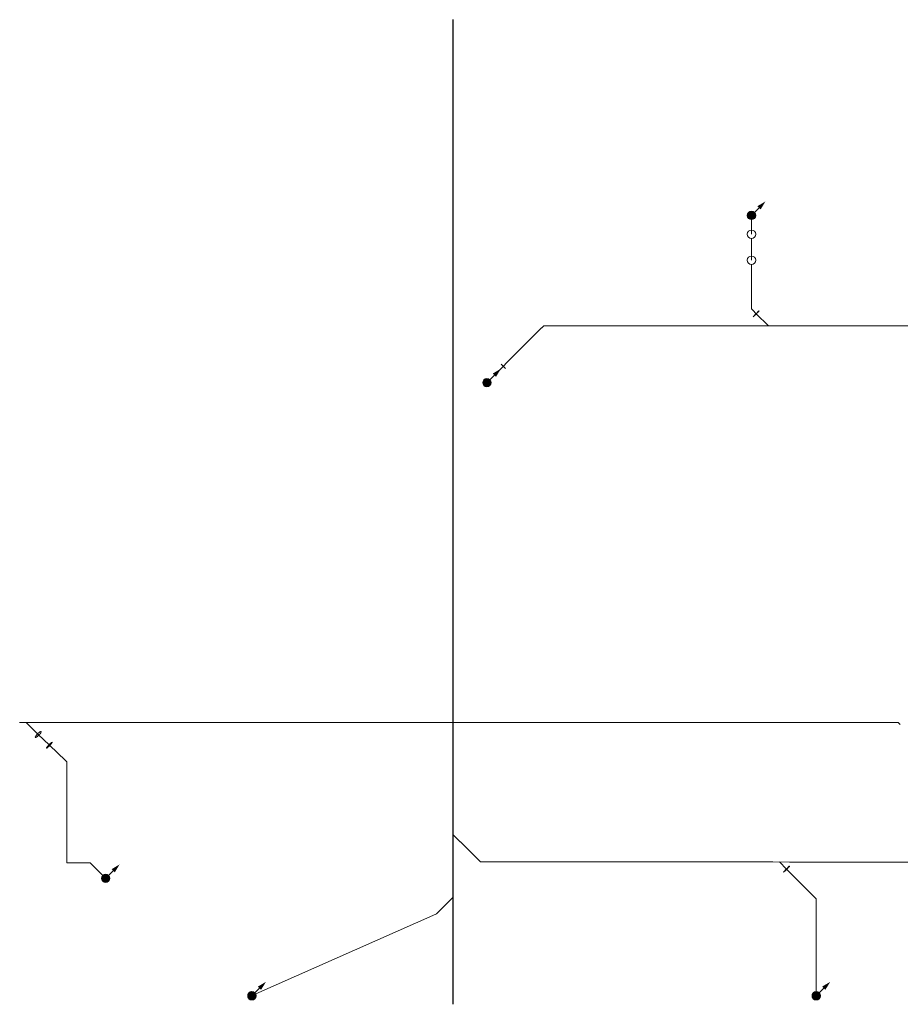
# Model space of a CAD drawing. Header units: millimetres. Extents: x 12 to 41874, y -1709 to 11257.
# Tile 2 of 3: x 21193 to 32787, y -1709 to 11257. Entities that reach past the tile are written whole.
import ezdxf

# ---------------------------------------------------------------- set-up
doc = ezdxf.new("R2010")
doc.units = ezdxf.units.MM
doc.layers.add('Kanalizace', color=7, linetype='Continuous')
doc.layers.add('Průmyslová odpadní voda', color=7, linetype='Continuous')

# ---------------------------------------------------------------- blocks, each defined once
blk = doc.blocks.new('Koleno-Koleno Kanalizace D100-ID-29-8-29-413')
at = {"layer": 'Kanalizace', "color": 32, "lineweight": 5}
blk.add_line((-39, 39), (-42, 42), dxfattribs=at)
blk.add_circle((0, 0), 55, dxfattribs=at)
blk = doc.blocks.new('Koleno-Koleno Kanalizace D100-ID-29-8-29-448')
at = {"layer": 'Kanalizace', "color": 32, "lineweight": 5}
blk.add_line((39, 39), (42, 42), dxfattribs=at)
blk.add_circle((0, 0), 55, dxfattribs=at)
blk = doc.blocks.new('Segment trubky-Kanalizace D100-ID-29-8-29-574')
at = {"layer": 'Kanalizace', "color": 32, "lineweight": 5}
blk.add_line((0, 0), (172, 172), dxfattribs=at)
blk = doc.blocks.new('Přechodka-redukce-Reducer Kanalizace D100-ID-29-8-29-2879')
at = {"layer": 'Kanalizace', "color": 32, "lineweight": 5}
for p, q in [((-55, 2), (2, -55)), ((-27, -27), (27, 27))]:
    blk.add_line(p, q, dxfattribs=at)
blk = doc.blocks.new('Segment trubky-Kanalizace D150-ID-29-8-29-483')
at = {"layer": 'Kanalizace', "color": 32, "lineweight": 5}
blk.add_line((0, 0), (453, 453), dxfattribs=at)
blk = doc.blocks.new('Koleno-Koleno Kanalizace D150-ID-29-8-29-606')
at = {"layer": 'Kanalizace', "color": 32, "lineweight": 5}
for p, q in [((-26, -26), (0, 0)), ((0, 0), (37, 0))]:
    blk.add_line(p, q, dxfattribs=at)
blk = doc.blocks.new('Segment trubky-Kanalizace D150-ID-29-8-29-613')
at = {"layer": 'Kanalizace', "color": 32, "lineweight": 5}
blk.add_line((0, 0), (2764, 0), dxfattribs=at)
blk = doc.blocks.new('T-kus-T-kus Kanalizace D150-ID-29-8-29-787')
at = {"layer": 'Kanalizace', "color": 32, "lineweight": 5}
for p, q in [((0, 0), (-161, 161)), ((-158, 0), (84, 0))]:
    blk.add_line(p, q, dxfattribs=at)
blk.add_lwpolyline([(-150, 174), (-162, 162), (-174, 150), (-185, 139), (-193, 130), (-198, 125), (-200, 122), (-198, 124), (-192, 129), (-183, 137), (-172, 148), (-160, 160), (-148, 172), (-137, 183), (-129, 192), (-124, 198), (-122, 200), (-124, 199), (-130, 193), (-139, 185), (-150, 174)], dxfattribs=at)
blk = doc.blocks.new('Segment trubky-Kanalizace D150-ID-29-8-29-851')
at = {"layer": 'Kanalizace', "color": 32, "lineweight": 5}
blk.add_line((0, 0), (4091, 0), dxfattribs=at)
blk = doc.blocks.new('Koleno-Koleno Kanalizace D100-ID-29-8-29-580')
at = {"layer": 'Kanalizace', "color": 32, "lineweight": 5}
blk.add_line((0, -55), (0, -58), dxfattribs=at)
blk.add_circle((0, 0), 55, dxfattribs=at)
blk = doc.blocks.new('Segment trubky-Kanalizace D100-ID-29-8-29-640')
at = {"layer": 'Kanalizace', "color": 32, "lineweight": 5}
blk.add_line((0, 0), (0, -132), dxfattribs=at)
blk = doc.blocks.new('Koleno-Koleno Kanalizace D100-ID-29-8-29-655')
at = {"layer": 'Kanalizace', "color": 32, "lineweight": 5}
blk.add_line((0, 58), (0, 0), dxfattribs=at)
blk.add_circle((0, 0), 55, dxfattribs=at)
blk = doc.blocks.new('Koleno-Koleno Kanalizace D100-ID-29-8-29-706')
at = {"layer": 'Kanalizace', "color": 32, "lineweight": 5}
blk.add_line((0, -55), (0, -58), dxfattribs=at)
blk.add_circle((0, 0), 55, dxfattribs=at)
blk = doc.blocks.new('Segment trubky-Kanalizace D100-ID-29-8-29-721')
at = {"layer": 'Kanalizace', "color": 32, "lineweight": 5}
blk.add_line((0, 0), (0, -226), dxfattribs=at)
blk = doc.blocks.new('Koleno-Koleno Kanalizace D100-ID-29-8-29-731')
at = {"layer": 'Kanalizace', "color": 32, "lineweight": 5}
blk.add_line((0, 58), (0, 0), dxfattribs=at)
blk.add_circle((0, 0), 55, dxfattribs=at)
blk = doc.blocks.new('Koleno-Koleno Kanalizace D100-ID-29-8-29-753')
at = {"layer": 'Kanalizace', "color": 32, "lineweight": 5}
blk.add_line((0, -55), (0, -58), dxfattribs=at)
blk.add_circle((0, 0), 55, dxfattribs=at)
blk = doc.blocks.new('Segment trubky-Kanalizace D100-ID-29-8-29-760')
at = {"layer": 'Kanalizace', "color": 32, "lineweight": 5}
blk.add_line((0, 0), (0, -558), dxfattribs=at)
blk = doc.blocks.new('Koleno-Koleno Kanalizace D100-ID-29-8-29-797')
at = {"layer": 'Kanalizace', "color": 32, "lineweight": 5}
for p, q in [((0, 25), (0, 0)), ((0, 0), (18, -18))]:
    blk.add_line(p, q, dxfattribs=at)
blk = doc.blocks.new('Segment trubky-Kanalizace D100-ID-29-8-29-927')
at = {"layer": 'Kanalizace', "color": 32, "lineweight": 5}
blk.add_line((0, 0), (45, -45), dxfattribs=at)
blk = doc.blocks.new('T-kus-T-kus Kanalizace D150-ID-29-8-29-1606')
at = {"layer": 'Kanalizace', "color": 32, "lineweight": 5}
for p, q in [((-84, 0), (158, 0)), ((0, 0), (160, -155))]:
    blk.add_line(p, q, dxfattribs=at)
blk.add_lwpolyline([(171, -129), (159, -140), (147, -152), (136, -165), (128, -176), (123, -186), (121, -192), (123, -195), (129, -194), (138, -189), (149, -181), (161, -170), (173, -158), (184, -145), (193, -134), (198, -124), (199, -118), (197, -115), (191, -116), (182, -121), (171, -129)], dxfattribs=at)
blk = doc.blocks.new('Segment trubky-Kanalizace D150-ID-29-8-29-1426')
at = {"layer": 'Kanalizace', "color": 32, "lineweight": 5}
blk.add_line((0, 0), (11288, 0), dxfattribs=at)
blk = doc.blocks.new('Koleno-Koleno Kanalizace D150-ID-29-8-29-1845')
at = {"layer": 'Kanalizace', "color": 32, "lineweight": 5}
for p, q in [((-37, 0), (0, 0)), ((0, 0), (26, -26))]:
    blk.add_line(p, q, dxfattribs=at)
blk = doc.blocks.new('Přechodka-redukce-Reducer Kanalizace D70-ID-29-8-29-372')
at = {"color": 7, "lineweight": 5}
blk.add_wipeout([(55, 0), (52, -17), (44, -32), (32, -44), (17, -52), (0, -55), (-17, -52), (-32, -44), (-44, -32), (-52, -17), (-55, 0), (-52, 17), (-44, 32), (-32, 44), (-17, 52), (0, 55), (17, 52), (32, 44), (44, 32), (52, 17)], dxfattribs=at).dxf.layer = 'Kanalizace'
blk.add_wipeout([(55, 0), (52, -17), (44, -32), (32, -44), (17, -52), (0, -55), (-17, -52), (-32, -44), (-44, -32), (-52, -17), (-55, 0), (-52, 17), (-44, 32), (-32, 44), (-17, 52), (0, 55), (17, 52), (32, 44), (44, 32), (52, 17)], dxfattribs=at).dxf.layer = 'Kanalizace'
at = {"layer": 'Kanalizace', "lineweight": 5}
for color, points in [(7, [(0, 55), (-5, 51), (-9, 46), (-13, 41), (-16, 36), (-19, 30), (-21, 25), (-23, 19), (-25, 12), (-26, 6), (-26, 0), (-26, -6), (-25, -12), (-23, -19), (-21, -25), (-19, -30), (-16, -36), (-13, -41), (-9, -46), (-5, -51), (0, -55), (-9, -54), (-17, -52), (-25, -49), (-32, -44), (-39, -39), (-44, -32), (-49, -25), (-52, -17), (-54, -9), (-55, 0), (-54, 9), (-52, 17), (-49, 25), (-44, 32), (-39, 39), (-32, 44), (-25, 49), (-17, 52), (-9, 54)]), (32, [(0, 55), (9, 54), (17, 52), (25, 49), (32, 44), (39, 39), (44, 32), (49, 25), (52, 17), (54, 9), (55, 0), (54, -9), (52, -17), (49, -25), (44, -32), (39, -39), (32, -44), (25, -49), (17, -52), (9, -54), (0, -55), (-5, -51), (-9, -46), (-13, -41), (-16, -36), (-19, -30), (-21, -25), (-23, -19), (-25, -12), (-26, -6), (-26, 0), (-26, 6), (-25, 12), (-23, 19), (-21, 25), (-19, 30), (-16, 36), (-13, 41), (-9, 46), (-5, 51)])]:
    blk.add_hatch(color=color, dxfattribs=at).paths.add_polyline_path(points)
at = {"layer": 'Kanalizace', "color": 7, "lineweight": 5}
for p, q in [((-54, 8), (-54, 8)), ((-46, 29), (-46, 29)), ((-33, 44), (-33, 44)), ((-13, 53), (-13, 53)), ((15, 53), (15, 53)), ((53, 15), (53, 15)), ((-48, -26), (-48, -26)), ((-26, -48), (-26, -48)), ((8, -54), (8, -54)), ((29, -46), (29, -46)), ((44, -33), (44, -33)), ((53, -13), (53, -13))]:
    blk.add_line(p, q, dxfattribs=at)
for points in [[(52, 17), (55, 0), (52, -17), (44, -32), (32, -44), (17, -52), (0, -55), (-17, -52), (-32, -44), (-44, -32), (-52, -17), (-55, 0), (-52, 17), (-44, 32), (-32, 44), (-17, 52), (0, 55), (17, 52), (32, 44), (44, 32), (52, 17)], [(52, 17), (55, 0), (52, -17), (44, -32), (32, -44), (17, -52), (0, -55), (-17, -52), (-32, -44), (-44, -32), (-52, -17), (-55, 0), (-52, 17), (-44, 32), (-32, 44), (-17, 52), (0, 55), (17, 52), (32, 44), (44, 32), (52, 17)], [(-5, 51), (0, 55), (9, 54), (17, 52), (25, 49), (32, 44), (39, 39), (44, 32), (49, 25), (52, 17), (54, 9), (55, 0), (54, -9), (52, -17), (49, -25), (44, -32), (39, -39), (32, -44), (25, -49), (17, -52), (9, -54), (0, -55), (-5, -51), (-9, -46), (-13, -41), (-16, -36), (-19, -30), (-21, -25), (-23, -19), (-25, -12), (-26, -6), (-26, 0), (-26, 6), (-25, 12), (-23, 19), (-21, 25), (-19, 30), (-16, 36), (-13, 41), (-9, 46), (-5, 51)]]:
    blk.add_lwpolyline(points, dxfattribs=at)
at = {"color": 7, "lineweight": 5}
blk.add_wipeout([(37, 0), (36, -12), (30, -22), (22, -30), (12, -36), (0, -37), (-12, -36), (-22, -30), (-30, -22), (-36, -12), (-37, 0), (-36, 12), (-30, 22), (-22, 30), (-12, 36), (0, 37), (12, 36), (22, 30), (30, 22), (36, 12)], dxfattribs=at).dxf.layer = 'Kanalizace'
blk.add_wipeout([(37, 0), (36, -12), (30, -22), (22, -30), (12, -36), (0, -37), (-12, -36), (-22, -30), (-30, -22), (-36, -12), (-37, 0), (-36, 12), (-30, 22), (-22, 30), (-12, 36), (0, 37), (12, 36), (22, 30), (30, 22), (36, 12)], dxfattribs=at).dxf.layer = 'Kanalizace'
at = {"layer": 'Kanalizace', "lineweight": 5}
for color, points in [(7, [(0, 37), (-3, 35), (-6, 31), (-9, 28), (-11, 24), (-13, 21), (-15, 17), (-16, 13), (-17, 8), (-17, 4), (-18, 0), (-17, -4), (-17, -8), (-16, -13), (-15, -17), (-13, -21), (-11, -24), (-9, -28), (-6, -31), (-3, -35), (0, -37), (-6, -37), (-12, -36), (-17, -33), (-22, -30), (-26, -26), (-30, -22), (-33, -17), (-36, -12), (-37, -6), (-37, 0), (-37, 6), (-36, 12), (-33, 17), (-30, 22), (-26, 26), (-22, 30), (-17, 33), (-12, 36), (-6, 37)]), (32, [(0, 37), (6, 37), (12, 36), (17, 33), (22, 30), (26, 26), (30, 22), (33, 17), (36, 12), (37, 6), (37, 0), (37, -6), (36, -12), (33, -17), (30, -22), (26, -26), (22, -30), (17, -33), (12, -36), (6, -37), (0, -37), (-3, -35), (-6, -31), (-9, -28), (-11, -24), (-13, -21), (-15, -17), (-16, -13), (-17, -8), (-17, -4), (-18, 0), (-17, 4), (-17, 8), (-16, 13), (-15, 17), (-13, 21), (-11, 24), (-9, 28), (-6, 31), (-3, 35)])]:
    blk.add_hatch(color=color, dxfattribs=at).paths.add_polyline_path(points)
at = {"layer": 'Kanalizace', "color": 7, "lineweight": 5}
for p, q in [((-33, 16), (-33, 16)), ((-20, 31), (-20, 31)), ((3, 37), (3, 37)), ((37, 3), (37, 3)), ((-36, -9), (-36, -9)), ((-9, -36), (-9, -36)), ((16, -33), (16, -33)), ((31, -20), (31, -20))]:
    blk.add_line(p, q, dxfattribs=at)
for points in [[(36, 12), (37, 0), (36, -12), (30, -22), (22, -30), (12, -36), (0, -37), (-12, -36), (-22, -30), (-30, -22), (-36, -12), (-37, 0), (-36, 12), (-30, 22), (-22, 30), (-12, 36), (0, 37), (12, 36), (22, 30), (30, 22), (36, 12)], [(36, 12), (37, 0), (36, -12), (30, -22), (22, -30), (12, -36), (0, -37), (-12, -36), (-22, -30), (-30, -22), (-36, -12), (-37, 0), (-36, 12), (-30, 22), (-22, 30), (-12, 36), (0, 37), (12, 36), (22, 30), (30, 22), (36, 12)], [(-3, 35), (0, 37), (6, 37), (12, 36), (17, 33), (22, 30), (26, 26), (30, 22), (33, 17), (36, 12), (37, 6), (37, 0), (37, -6), (36, -12), (33, -17), (30, -22), (26, -26), (22, -30), (17, -33), (12, -36), (6, -37), (0, -37), (-3, -35), (-6, -31), (-9, -28), (-11, -24), (-13, -21), (-15, -17), (-16, -13), (-17, -8), (-17, -4), (-18, 0), (-17, 4), (-17, 8), (-16, 13), (-15, 17), (-13, 21), (-11, 24), (-9, 28), (-6, 31), (-3, 35)]]:
    blk.add_lwpolyline(points, dxfattribs=at)
blk = doc.blocks.new('Přechodka-redukce-Reducer Kanalizace D70-ID-29-8-29-135')
at = {"color": 7, "lineweight": 5}
blk.add_wipeout([(55, 0), (52, -17), (44, -32), (32, -44), (17, -52), (0, -55), (-17, -52), (-32, -44), (-44, -32), (-52, -17), (-55, 0), (-52, 17), (-44, 32), (-32, 44), (-17, 52), (0, 55), (17, 52), (32, 44), (44, 32), (52, 17)], dxfattribs=at).dxf.layer = 'Kanalizace'
blk.add_wipeout([(55, 0), (52, -17), (44, -32), (32, -44), (17, -52), (0, -55), (-17, -52), (-32, -44), (-44, -32), (-52, -17), (-55, 0), (-52, 17), (-44, 32), (-32, 44), (-17, 52), (0, 55), (17, 52), (32, 44), (44, 32), (52, 17)], dxfattribs=at).dxf.layer = 'Kanalizace'
at = {"layer": 'Kanalizace', "lineweight": 5}
for color, points in [(7, [(0, 55), (-5, 51), (-9, 46), (-13, 41), (-16, 36), (-19, 30), (-21, 25), (-23, 19), (-25, 12), (-26, 6), (-26, 0), (-26, -6), (-25, -12), (-23, -19), (-21, -25), (-19, -30), (-16, -36), (-13, -41), (-9, -46), (-5, -51), (0, -55), (-9, -54), (-17, -52), (-25, -49), (-32, -44), (-39, -39), (-44, -32), (-49, -25), (-52, -17), (-54, -9), (-55, 0), (-54, 9), (-52, 17), (-49, 25), (-44, 32), (-39, 39), (-32, 44), (-25, 49), (-17, 52), (-9, 54)]), (32, [(0, 55), (9, 54), (17, 52), (25, 49), (32, 44), (39, 39), (44, 32), (49, 25), (52, 17), (54, 9), (55, 0), (54, -9), (52, -17), (49, -25), (44, -32), (39, -39), (32, -44), (25, -49), (17, -52), (9, -54), (0, -55), (-5, -51), (-9, -46), (-13, -41), (-16, -36), (-19, -30), (-21, -25), (-23, -19), (-25, -12), (-26, -6), (-26, 0), (-26, 6), (-25, 12), (-23, 19), (-21, 25), (-19, 30), (-16, 36), (-13, 41), (-9, 46), (-5, 51)])]:
    blk.add_hatch(color=color, dxfattribs=at).paths.add_polyline_path(points)
at = {"layer": 'Kanalizace', "color": 7, "lineweight": 5}
for p, q in [((-55, 0), (-55, 0)), ((-49, 23), (-49, 23)), ((-38, 39), (-38, 39)), ((-21, 50), (-21, 50)), ((4, 54), (4, 54)), ((54, 4), (54, 4)), ((0, -55), (0, -55)), ((23, -49), (23, -49)), ((39, -38), (39, -38)), ((50, -21), (50, -21))]:
    blk.add_line(p, q, dxfattribs=at)
for points in [[(52, 17), (55, 0), (52, -17), (44, -32), (32, -44), (17, -52), (0, -55), (-17, -52), (-32, -44), (-44, -32), (-52, -17), (-55, 0), (-52, 17), (-44, 32), (-32, 44), (-17, 52), (0, 55), (17, 52), (32, 44), (44, 32), (52, 17)], [(52, 17), (55, 0), (52, -17), (44, -32), (32, -44), (17, -52), (0, -55), (-17, -52), (-32, -44), (-44, -32), (-52, -17), (-55, 0), (-52, 17), (-44, 32), (-32, 44), (-17, 52), (0, 55), (17, 52), (32, 44), (44, 32), (52, 17)], [(-5, 51), (0, 55), (9, 54), (17, 52), (25, 49), (32, 44), (39, 39), (44, 32), (49, 25), (52, 17), (54, 9), (55, 0), (54, -9), (52, -17), (49, -25), (44, -32), (39, -39), (32, -44), (25, -49), (17, -52), (9, -54), (0, -55), (-5, -51), (-9, -46), (-13, -41), (-16, -36), (-19, -30), (-21, -25), (-23, -19), (-25, -12), (-26, -6), (-26, 0), (-26, 6), (-25, 12), (-23, 19), (-21, 25), (-19, 30), (-16, 36), (-13, 41), (-9, 46), (-5, 51)]]:
    blk.add_lwpolyline(points, dxfattribs=at)
at = {"color": 7, "lineweight": 5}
blk.add_wipeout([(37, 0), (36, -12), (30, -22), (22, -30), (12, -36), (0, -37), (-12, -36), (-22, -30), (-30, -22), (-36, -12), (-37, 0), (-36, 12), (-30, 22), (-22, 30), (-12, 36), (0, 37), (12, 36), (22, 30), (30, 22), (36, 12)], dxfattribs=at).dxf.layer = 'Kanalizace'
blk.add_wipeout([(37, 0), (36, -12), (30, -22), (22, -30), (12, -36), (0, -37), (-12, -36), (-22, -30), (-30, -22), (-36, -12), (-37, 0), (-36, 12), (-30, 22), (-22, 30), (-12, 36), (0, 37), (12, 36), (22, 30), (30, 22), (36, 12)], dxfattribs=at).dxf.layer = 'Kanalizace'
at = {"layer": 'Kanalizace', "lineweight": 5}
for color, points in [(7, [(0, 37), (-3, 35), (-6, 31), (-9, 28), (-11, 24), (-13, 21), (-15, 17), (-16, 13), (-17, 8), (-17, 4), (-18, 0), (-17, -4), (-17, -8), (-16, -13), (-15, -17), (-13, -21), (-11, -24), (-9, -28), (-6, -31), (-3, -35), (0, -37), (-6, -37), (-12, -36), (-17, -33), (-22, -30), (-26, -26), (-30, -22), (-33, -17), (-36, -12), (-37, -6), (-37, 0), (-37, 6), (-36, 12), (-33, 17), (-30, 22), (-26, 26), (-22, 30), (-17, 33), (-12, 36), (-6, 37)]), (32, [(0, 37), (6, 37), (12, 36), (17, 33), (22, 30), (26, 26), (30, 22), (33, 17), (36, 12), (37, 6), (37, 0), (37, -6), (36, -12), (33, -17), (30, -22), (26, -26), (22, -30), (17, -33), (12, -36), (6, -37), (0, -37), (-3, -35), (-6, -31), (-9, -28), (-11, -24), (-13, -21), (-15, -17), (-16, -13), (-17, -8), (-17, -4), (-18, 0), (-17, 4), (-17, 8), (-16, 13), (-15, 17), (-13, 21), (-11, 24), (-9, 28), (-6, 31), (-3, 35)])]:
    blk.add_hatch(color=color, dxfattribs=at).paths.add_polyline_path(points)
at = {"layer": 'Kanalizace', "color": 7, "lineweight": 5}
for p, q in [((-36, 9), (-36, 9)), ((-25, 27), (-25, 27)), ((-6, 36), (-6, 36)), ((9, -36), (9, -36)), ((27, -25), (27, -25)), ((36, -6), (36, -6))]:
    blk.add_line(p, q, dxfattribs=at)
for points in [[(36, 12), (37, 0), (36, -12), (30, -22), (22, -30), (12, -36), (0, -37), (-12, -36), (-22, -30), (-30, -22), (-36, -12), (-37, 0), (-36, 12), (-30, 22), (-22, 30), (-12, 36), (0, 37), (12, 36), (22, 30), (30, 22), (36, 12)], [(36, 12), (37, 0), (36, -12), (30, -22), (22, -30), (12, -36), (0, -37), (-12, -36), (-22, -30), (-30, -22), (-36, -12), (-37, 0), (-36, 12), (-30, 22), (-22, 30), (-12, 36), (0, 37), (12, 36), (22, 30), (30, 22), (36, 12)], [(-3, 35), (0, 37), (6, 37), (12, 36), (17, 33), (22, 30), (26, 26), (30, 22), (33, 17), (36, 12), (37, 6), (37, 0), (37, -6), (36, -12), (33, -17), (30, -22), (26, -26), (22, -30), (17, -33), (12, -36), (6, -37), (0, -37), (-3, -35), (-6, -31), (-9, -28), (-11, -24), (-13, -21), (-15, -17), (-16, -13), (-17, -8), (-17, -4), (-18, 0), (-17, 4), (-17, 8), (-16, 13), (-15, 17), (-13, 21), (-11, 24), (-9, 28), (-6, 31), (-3, 35)]]:
    blk.add_lwpolyline(points, dxfattribs=at)
blk = doc.blocks.new('Segment trubky-Kanalizace D100-ID-29-8-29-1530')
at = {"layer": 'Kanalizace', "color": 32, "lineweight": 5}
blk.add_line((0, 0), (-144, 144), dxfattribs=at)
blk = doc.blocks.new('Koleno-Koleno Kanalizace D100-ID-29-8-29-1551')
at = {"layer": 'Kanalizace', "color": 32, "lineweight": 5}
for p, q in [((0, 0), (-25, 0)), ((18, -18), (0, 0))]:
    blk.add_line(p, q, dxfattribs=at)
blk = doc.blocks.new('Segment trubky-Kanalizace D100-ID-29-8-29-1565')
at = {"layer": 'Kanalizace', "color": 32, "lineweight": 5}
blk.add_line((0, 0), (-223, 0), dxfattribs=at)
blk = doc.blocks.new('Koleno-Koleno Kanalizace D100-ID-29-8-29-1573')
at = {"layer": 'Kanalizace', "color": 32, "lineweight": 5}
for p, q in [((0, 0), (0, 60)), ((60, 0), (0, 0))]:
    blk.add_line(p, q, dxfattribs=at)
blk = doc.blocks.new('Segment trubky-Kanalizace D100-ID-29-8-29-2080')
at = {"layer": 'Kanalizace', "color": 32, "lineweight": 5}
blk.add_line((0, 0), (0, 1244), dxfattribs=at)
blk = doc.blocks.new('Koleno-Koleno Kanalizace D100-ID-29-8-29-1644')
at = {"layer": 'Kanalizace', "color": 32, "lineweight": 5}
for p, q in [((0, 0), (-18, 18)), ((0, -26), (0, 0))]:
    blk.add_line(p, q, dxfattribs=at)
blk = doc.blocks.new('Segment trubky-Kanalizace D100-ID-29-8-29-2102')
at = {"layer": 'Kanalizace', "color": 32, "lineweight": 5}
blk.add_line((0, 0), (-212, 204), dxfattribs=at)
blk = doc.blocks.new('Koleno-Koleno Kanalizace D100-ID-29-8-29-2088')
at = {"layer": 'Kanalizace', "color": 32, "lineweight": 5}
blk.add_line((2, -2), (-2, 2), dxfattribs=at)
blk.add_lwpolyline([(-36, -38), (-36, -42), (-33, -41), (-26, -36), (-17, -29), (-6, -18), (6, -6), (18, 6), (28, 18), (35, 28), (40, 34), (40, 38), (37, 37), (30, 32), (21, 25), (10, 14), (-2, 2), (-14, -10), (-24, -22), (-31, -32), (-36, -38)], dxfattribs=at)
blk = doc.blocks.new('Segment trubky-Kanalizace D100-ID-29-8-29-2110')
at = {"layer": 'Kanalizace', "color": 32, "lineweight": 5}
blk.add_line((0, 0), (-142, 137), dxfattribs=at)
blk = doc.blocks.new('Koleno-Koleno Kanalizace D100-ID-29-8-29-2793')
at = {"layer": 'Kanalizace', "color": 32, "lineweight": 5}
blk.add_line((50, 22), (54, 24), dxfattribs=at)
blk.add_circle((0, 0), 55, dxfattribs=at)
blk = doc.blocks.new('Začátek potrubí-PipeStart Kanalizace D70-ID-29-8-29-1420')
at = {"layer": 'Kanalizace', "lineweight": 5}
for points in [[(184, 184), (120, 78), (78, 120)], [(37, 0), (36, 12), (30, 22), (22, 30), (12, 36), (0, 37), (-12, 36), (-22, 30), (-30, 22), (-36, 12), (-37, 0), (-36, -12), (-30, -22), (-22, -30), (-12, -36), (0, -37), (12, -36), (22, -30), (30, -22), (36, -12)]]:
    blk.add_hatch(color=32, dxfattribs=at).paths.add_polyline_path(points)
at = {"layer": 'Kanalizace', "color": 32, "lineweight": 5}
blk.add_line((99, 99), (27, 26), dxfattribs=at)
blk = doc.blocks.new('Konec potrubí-PipeEnd Kanalizace D70-ID-29-8-29-1473')
at = {"layer": 'Kanalizace', "color": 32, "lineweight": 5}
blk.add_circle((0, 0), 37.4, dxfattribs=at)
blk = doc.blocks.new('Koleno-Koleno Kanalizace D100-ID-29-8-29-1776')
at = {"layer": 'Kanalizace', "color": 32, "lineweight": 5}
blk.add_line((-51, 22), (-52, 22), dxfattribs=at)
blk.add_circle((0, 0), 55, dxfattribs=at)
blk = doc.blocks.new('Začátek potrubí-PipeStart Kanalizace D70-ID-29-8-29-1181')
at = {"layer": 'Kanalizace', "lineweight": 5}
for points in [[(184, 184), (120, 78), (78, 120)], [(37, 0), (36, 12), (30, 22), (22, 30), (12, 36), (0, 37), (-12, 36), (-22, 30), (-30, 22), (-36, 12), (-37, 0), (-36, -12), (-30, -22), (-22, -30), (-12, -36), (0, -37), (12, -36), (22, -30), (30, -22), (36, -12)]]:
    blk.add_hatch(color=32, dxfattribs=at).paths.add_polyline_path(points)
at = {"layer": 'Kanalizace', "color": 32, "lineweight": 5}
blk.add_line((99, 99), (27, 26), dxfattribs=at)
blk = doc.blocks.new('Konec potrubí-PipeEnd Kanalizace D70-ID-29-8-29-2739')
at = {"layer": 'Kanalizace', "color": 32, "lineweight": 5}
blk.add_circle((0, 0), 37.4, dxfattribs=at)
blk = doc.blocks.new('Začátek potrubí-PipeStart Kanalizace D100-ID-29-8-29-109-1')
at = {"layer": 'Kanalizace', "lineweight": 5}
for points in [[(-11016, 184), (-11080, 78), (-11122, 120)], [(-11145, 0), (-11148, 17), (-11156, 32), (-11168, 44), (-11183, 52), (-11200, 55), (-11217, 52), (-11232, 44), (-11244, 32), (-11252, 17), (-11255, 0), (-11252, -17), (-11244, -32), (-11232, -44), (-11217, -52), (-11200, -55), (-11183, -52), (-11168, -44), (-11156, -32), (-11148, -17)]]:
    blk.add_hatch(color=32, dxfattribs=at).paths.add_polyline_path(points)
at = {"layer": 'Kanalizace', "color": 32, "lineweight": 5}
blk.add_line((-11101, 99), (-11161, 39), dxfattribs=at)
blk.add_circle((-11200, 0), 55, dxfattribs=at)
blk = doc.blocks.new('Začátek potrubí-PipeStart Kanalizace D100-ID-29-8-29-109-2')
at = {"layer": 'Kanalizace', "lineweight": 5}
for points in [[(-5997, 6711), (-6060, 6605), (-6103, 6647)], [(-6126, 6527), (-6128, 6544), (-6136, 6560), (-6148, 6572), (-6164, 6580), (-6181, 6582), (-6198, 6580), (-6213, 6572), (-6225, 6560), (-6233, 6544), (-6236, 6527), (-6233, 6510), (-6225, 6495), (-6213, 6483), (-6198, 6475), (-6181, 6472), (-6164, 6475), (-6148, 6483), (-6136, 6495), (-6128, 6510)]]:
    blk.add_hatch(color=32, dxfattribs=at).paths.add_polyline_path(points)
at = {"layer": 'Kanalizace', "color": 32, "lineweight": 5}
blk.add_line((-6082, 6626), (-6142, 6566), dxfattribs=at)
blk.add_circle((-6181, 6527), 55, dxfattribs=at)
blk = doc.blocks.new('Začátek potrubí-PipeStart Kanalizace D100-ID-29-8-29-109-3')
at = {"layer": 'Kanalizace', "lineweight": 5}
for points in [[(-2514, 8913), (-2577, 8807), (-2620, 8850)], [(-2642, 8729), (-2645, 8746), (-2653, 8762), (-2665, 8774), (-2680, 8782), (-2697, 8784), (-2714, 8782), (-2730, 8774), (-2742, 8762), (-2750, 8746), (-2752, 8729), (-2750, 8712), (-2742, 8697), (-2730, 8685), (-2714, 8677), (-2697, 8674), (-2680, 8677), (-2665, 8685), (-2653, 8697), (-2645, 8712)]]:
    blk.add_hatch(color=32, dxfattribs=at).paths.add_polyline_path(points)
at = {"layer": 'Kanalizace', "color": 32, "lineweight": 5}
blk.add_line((-2598, 8828), (-2658, 8768), dxfattribs=at)
blk.add_circle((-2697, 8729), 55, dxfattribs=at)
blk = doc.blocks.new('Začátek potrubí-PipeStart Kanalizace D100-ID-29-8-29-109-7')
at = {"layer": 'Kanalizace', "lineweight": 5}
for points in [[(-1661, -1363), (-1725, -1469), (-1767, -1426)], [(-1808, -1547), (-1810, -1535), (-1815, -1525), (-1823, -1516), (-1834, -1511), (-1845, -1509), (-1857, -1511), (-1867, -1516), (-1875, -1525), (-1881, -1535), (-1883, -1547), (-1881, -1558), (-1875, -1569), (-1867, -1577), (-1857, -1582), (-1845, -1584), (-1834, -1582), (-1823, -1577), (-1815, -1569), (-1810, -1558)]]:
    blk.add_hatch(color=32, dxfattribs=at).paths.add_polyline_path(points)
at = {"layer": 'Kanalizace', "color": 32, "lineweight": 5}
blk.add_line((-1746, -1448), (-1819, -1520), dxfattribs=at)
blk.add_circle((-1845, -1547), 37.4, dxfattribs=at)
blk = doc.blocks.new('Začátek potrubí-PipeStart Kanalizace D100-ID-29-8-29-109-8')
at = {"layer": 'Kanalizace', "lineweight": 5}
for points in [[(-9090, -1363), (-9154, -1469), (-9196, -1426)], [(-9237, -1547), (-9239, -1535), (-9244, -1525), (-9252, -1516), (-9263, -1511), (-9274, -1509), (-9286, -1511), (-9296, -1516), (-9305, -1525), (-9310, -1535), (-9312, -1547), (-9310, -1558), (-9305, -1569), (-9296, -1577), (-9286, -1582), (-9274, -1584), (-9263, -1582), (-9252, -1577), (-9244, -1569), (-9239, -1558)]]:
    blk.add_hatch(color=32, dxfattribs=at).paths.add_polyline_path(points)
at = {"layer": 'Kanalizace', "color": 32, "lineweight": 5}
blk.add_line((-9175, -1448), (-9248, -1520), dxfattribs=at)
blk.add_circle((-9274, -1547), 37.4, dxfattribs=at)

msp = doc.modelspace()

# ---------------------------------------------------------------- linework, layer by layer
at = {"layer": 'Kanalizace', "color": 200, "lineweight": 30}
msp.add_line((26900, -1709), (26900, 11257), dxfattribs=at)
at = {"layer": 'Kanalizace', "color": 200, "lineweight": 20}
for p, q in [((27241, 183), (26995, 430)), ((27259, 166), (27241, 183)), ((27284, 166), (27259, 166)), ((31029, 166), (27284, 166)), ((31110, 166), (31029, 166)), ((31329, 165), (31110, 166)), ((31195, 166), (31289, 71)), ((35979, 157), (31329, 165)), ((31662, -303), (31289, 71)), ((31680, -321), (31662, -303)), ((31680, -346), (31680, -321)), ((26672, -521), (26682, -517)), ((26682, -517), (26690, -509)), ((26690, -509), (26805, -394)), ((24304, -1573), (26672, -521))]:
    msp.add_line(p, q, dxfattribs=at)
msp.add_lwpolyline([(31278, 56), (31291, 68), (31303, 80), (31313, 91), (31322, 100), (31327, 107), (31328, 110), (31326, 109), (31320, 104), (31312, 96), (31300, 86), (31288, 74), (31276, 62), (31266, 51), (31257, 41), (31252, 35), (31250, 32), (31253, 33), (31259, 38), (31267, 46), (31278, 56)], dxfattribs=at)
at = {"layer": 'Průmyslová odpadní voda', "color": 200, "lineweight": 20}
for p, q in [((26900, 525), (26994, 430)), ((26900, -299), (26805, -394))]:
    msp.add_line(p, q, dxfattribs=at)

# ---------------------------------------------------------------- block references
at = {"layer": 'Kanalizace', "color": 32, "lineweight": 5}
for name, p in [('Začátek potrubí-PipeStart Kanalizace D100-ID-29-8-29-109-3', (33525, -50)), ('Koleno-Koleno Kanalizace D100-ID-29-8-29-580', (30828, 8679)), ('Segment trubky-Kanalizace D100-ID-29-8-29-640', (30828, 8621)), ('Koleno-Koleno Kanalizace D100-ID-29-8-29-655', (30828, 8431)), ('Koleno-Koleno Kanalizace D100-ID-29-8-29-706', (30828, 8431)), ('Segment trubky-Kanalizace D100-ID-29-8-29-721', (30828, 8373)), ('Koleno-Koleno Kanalizace D100-ID-29-8-29-731', (30828, 8089)), ('Koleno-Koleno Kanalizace D100-ID-29-8-29-753', (30828, 8089)), ('Segment trubky-Kanalizace D100-ID-29-8-29-760', (30828, 8031)), ('Koleno-Koleno Kanalizace D100-ID-29-8-29-797', (30828, 7448)), ('Segment trubky-Kanalizace D100-ID-29-8-29-927', (30845, 7430)), ('T-kus-T-kus Kanalizace D150-ID-29-8-29-787', (31051, 7224)), ('Segment trubky-Kanalizace D150-ID-29-8-29-483', (27612, 6745)), ('Koleno-Koleno Kanalizace D150-ID-29-8-29-606', (28092, 7224)), ('Segment trubky-Kanalizace D150-ID-29-8-29-613', (28129, 7224)), ('Segment trubky-Kanalizace D150-ID-29-8-29-851', (31135, 7224)), ('Přechodka-redukce-Reducer Kanalizace D100-ID-29-8-29-2879', (27586, 6719)), ('Začátek potrubí-PipeStart Kanalizace D100-ID-29-8-29-109-2', (33525, -50)), ('Segment trubky-Kanalizace D100-ID-29-8-29-574', (27387, 6520)), ('Koleno-Koleno Kanalizace D100-ID-29-8-29-448', (27344, 6477)), ('T-kus-T-kus Kanalizace D150-ID-29-8-29-1606', (21277, 2000)), ('Segment trubky-Kanalizace D150-ID-29-8-29-1426', (21435, 2000)), ('Koleno-Koleno Kanalizace D150-ID-29-8-29-1845', (32761, 2000)), ('Segment trubky-Kanalizace D100-ID-29-8-29-2110', (21580, 1708)), ('Koleno-Koleno Kanalizace D100-ID-29-8-29-2088', (21582, 1706)), ('Segment trubky-Kanalizace D100-ID-29-8-29-2102', (21796, 1501)), ('Koleno-Koleno Kanalizace D100-ID-29-8-29-1644', (21814, 1483)), ('Segment trubky-Kanalizace D100-ID-29-8-29-2080', (21814, 214)), ('Koleno-Koleno Kanalizace D100-ID-29-8-29-1573', (21814, 154)), ('Segment trubky-Kanalizace D100-ID-29-8-29-1565', (22096, 154)), ('Koleno-Koleno Kanalizace D100-ID-29-8-29-1551', (22121, 154)), ('Segment trubky-Kanalizace D100-ID-29-8-29-1530', (22283, -8)), ('Začátek potrubí-PipeStart Kanalizace D100-ID-29-8-29-109-1', (33525, -50)), ('Koleno-Koleno Kanalizace D100-ID-29-8-29-413', (22325, -50)), ('Začátek potrubí-PipeStart Kanalizace D70-ID-29-8-29-1420', (24251, -1597)), ('Začátek potrubí-PipeStart Kanalizace D70-ID-29-8-29-1181', (31680, -1597)), ('Koleno-Koleno Kanalizace D100-ID-29-8-29-2793', (24251, -1597)), ('Koleno-Koleno Kanalizace D100-ID-29-8-29-1776', (31680, -1597)), ('Konec potrubí-PipeEnd Kanalizace D70-ID-29-8-29-1473', (24251, -1597)), ('Konec potrubí-PipeEnd Kanalizace D70-ID-29-8-29-2739', (31680, -1597))]:
    msp.add_blockref(name, p, dxfattribs=at)

# ---------------------------------------------------------------- next in the draw order: block references
for name, p in [('Přechodka-redukce-Reducer Kanalizace D70-ID-29-8-29-135', (24251, -1597)), ('Přechodka-redukce-Reducer Kanalizace D70-ID-29-8-29-372', (31680, -1597))]:
    msp.add_blockref(name, p, dxfattribs=at)

# ---------------------------------------------------------------- next in the draw order: linework, layer by layer
at = {"layer": 'Kanalizace', "color": 200, "lineweight": 20}
msp.add_line((31680, -1537), (31680, -346), dxfattribs=at)

# ---------------------------------------------------------------- next in the draw order: block references
at = {"layer": 'Kanalizace', "color": 32, "lineweight": 5}
for name in ['Začátek potrubí-PipeStart Kanalizace D100-ID-29-8-29-109-8', 'Začátek potrubí-PipeStart Kanalizace D100-ID-29-8-29-109-7']:
    msp.add_blockref(name, (33525, -50), dxfattribs=at)

doc.saveas('drawing.dxf')
